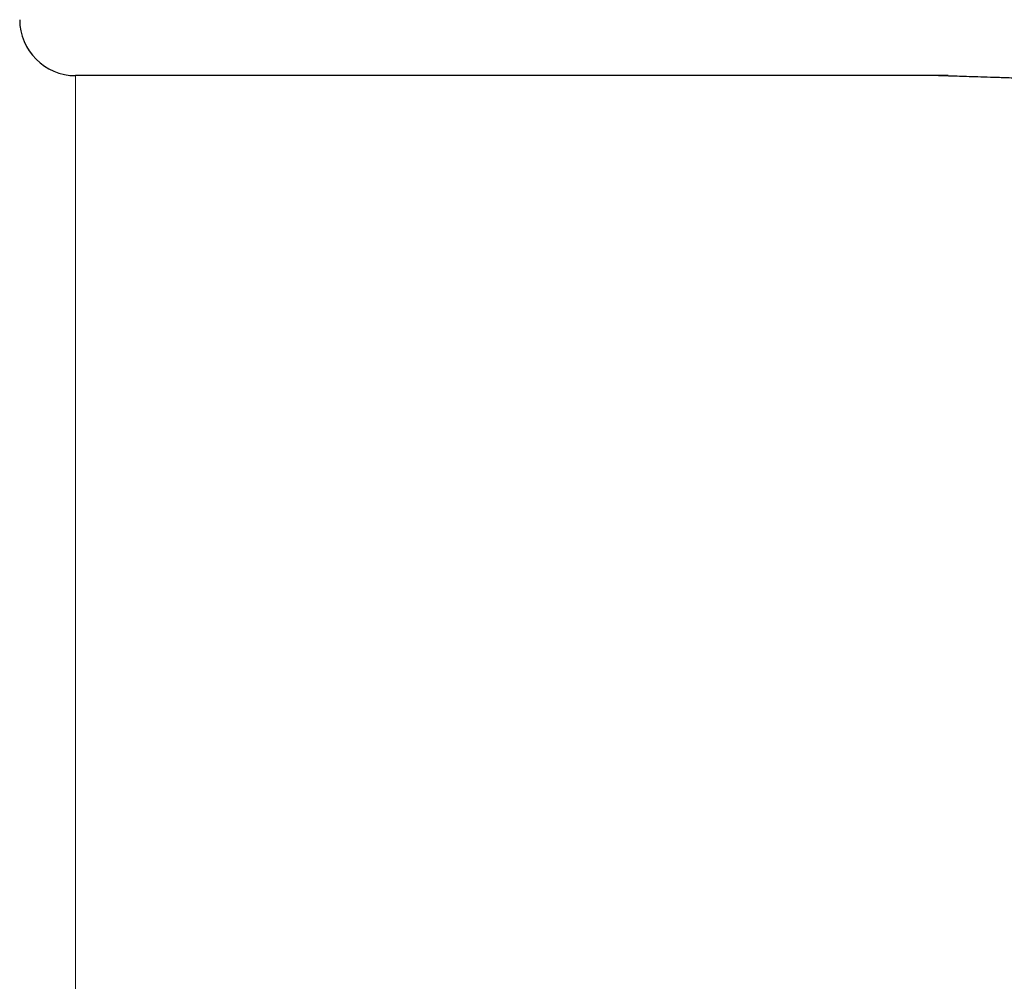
# Model space of a CAD drawing. Header units: inches. Extents: x 0 to 20790, y -12 to 14700.
# Tile 100 of 256: x 8113 to 8142, y 5923 to 5951. Entities that reach past the tile are written whole.
import ezdxf

# ---------------------------------------------------------------- set-up
doc = ezdxf.new("R2010")
doc.units = ezdxf.units.IN
doc.layers.add('1', color=7, linetype='Continuous', true_color=0xffffff)

msp = doc.modelspace()

# ---------------------------------------------------------------- linework, layer by layer
at = {"layer": '1', "color": 110, "linetype": 'Continuous', "lineweight": 13}
msp.add_line((8115.011, 4941.645), (8115.011, 5948.987), dxfattribs=at)
at = {"layer": '1', "color": 2, "linetype": 'Continuous', "lineweight": 25}
msp.add_line((8139.962, 5948.987), (8115.011, 5948.987), dxfattribs=at)
msp.add_arc((8115.011, 5950.587), 1.6, 180, 270, dxfattribs=at)
msp.add_open_spline([(8146.162, 5948.798), (8145.65, 5948.81), (8145.166, 5948.822), (8144.254, 5948.846), (8143.825, 5948.858), (8143.023, 5948.881), (8142.649, 5948.892), (8142.261, 5948.903), (8142.219, 5948.905), (8142.135, 5948.907), (8142.01, 5948.911), (8141.89, 5948.915), (8141.657, 5948.922), (8141.51, 5948.926), (8141.094, 5948.939), (8140.849, 5948.947), (8140.427, 5948.961), (8140.248, 5948.967), (8140.068, 5948.973), (8140.017, 5948.975), (8139.971, 5948.976), (8139.941, 5948.977), (8139.927, 5948.978), (8139.858, 5948.98), (8139.812, 5948.982), (8139.702, 5948.985), (8139.664, 5948.987), (8139.661, 5948.987), (8139.661, 5948.987), (8139.661, 5948.987)], degree=3, knots=[0, 0, 0, 0, 0.124409, 0.124409, 0.248818, 0.248818, 0.373227, 0.373227, 0.388778, 0.388778, 0.404329, 0.435432, 0.435432, 0.497636, 0.497636, 0.622045, 0.622045, 0.746454, 0.746454, 0.777557, 0.793108, 0.793108, 0.808659, 0.808659, 0.870863, 0.870863, 0.995272, 0.995272, 1, 1, 1, 1], dxfattribs=at)

doc.saveas('drawing.dxf')
